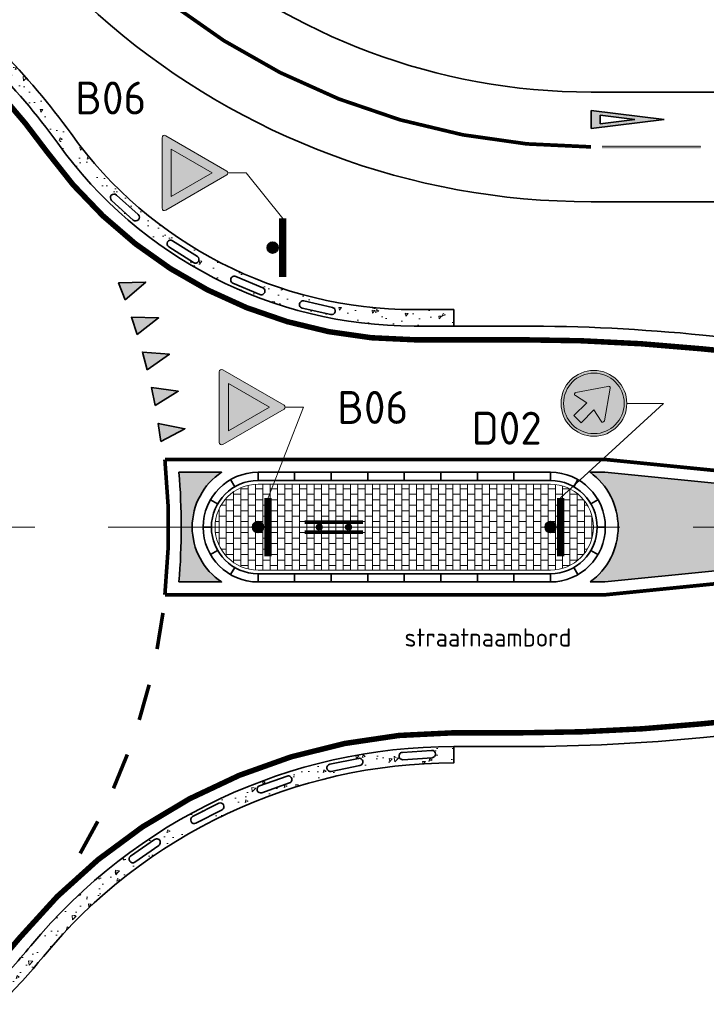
# Model space of a CAD drawing. Header units: metres. Extents: x -699 to 2316, y -1199 to 781.
# Tile 72 of 256: x 774 to 792, y -478 to -451. Entities that reach past the tile are written whole.
import ezdxf

# ---------------------------------------------------------------- set-up
doc = ezdxf.new("R2010")
doc.units = ezdxf.units.M
for name, pattern in [('AM-AS', [16, 10, -2, 2, -2]), ('VW-1-1_STREEP', [2, 1, -1]), ('VW-270-30_STREEP', [3, 2.7, -0.3])]:
    doc.linetypes.add(name, pattern=pattern)
for name, color, linetype, lineweight in [('B-WE-AM-AS-G', 10, 'AM-AS', 18), ('N-WA-VW-VERKEERSTEKEN_BORD-G', 7, 'Continuous', 35), ('N-WE-IE-MEUBILAIR_WEGMEUBILAIR_VERKEERSBORD-G', 7, 'Continuous', 35), ('N-WE-VH-KANTVERHARDING-G', 210, 'Continuous', 35), ('N-WE-VH-STOOTBAND-G', 7, 'Continuous', 35), ('N-WE-VH-VERHARDING_ASFALT_CONSTRUCTIE-A', 252, 'Continuous', 18), ('N-WE-VH-VERHARDING_BETON-G', 252, 'Continuous', 35), ('N-WE-VH-VERHARDING_BETONSTRAATSTEEN-A', 252, 'Continuous', 18), ('N-WE-VW-MARKERING_DWARS_DRIEHOEK_5070-G', 7, 'VW-HAAIETAND70-L-N', 35), ('N-WE-VW-MARKERING_LANGS_STREEP_11-G', 7, 'VW-1-1_STREEP', 13), ('N-WE-VW-MARKERING_LANGS_STREEP_27030-G', 7, 'VW-270-30_STREEP', 13), ('N-WE-VW-MARKERING_LANGS_STREEP_DOORGETROKKEN_010-G', 7, 'Continuous', 13), ('N-WE-VW-MARKERING_LANGS_STREEP_DOORGETROKKEN_015-G', 7, 'Continuous', 13), ('N-WE-VW-MARKERING_PUNTSTUK-G', 7, 'Continuous', 35), ('N-WE-VW-MARKERING_SYMBOOL-G', 7, 'Continuous', 35), ('X-XX-AL-M', 7, 'Continuous', 18), ('X-XX-AL-T18', 10, 'Continuous', 18)]:
    doc.layers.add(name, color=color, linetype=linetype, lineweight=lineweight)
for name, color, linetype, lineweight, true_color in [('N-WA-VW-VERKEERSTEKEN_BLAUW', 7, 'Continuous', 5, 0x005b8c), ('N-WA-VW-VERKEERSTEKEN_ROOD', 7, 'Continuous', 5, 0xbb1e10), ('N-WA-VW-VERKEERSTEKEN_WIT', 7, 'Continuous', 5, 0xf1f0ea)]:
    doc.layers.add(name, color=color, linetype=linetype, lineweight=lineweight, true_color=true_color)
doc.styles.add('NLCS-ISO', font='NLCS-ISO.ttf')
doc.styles.add('NLCS-ISO Standaard', font='NLCS-ISO.ttf')
doc.linetypes.add('VW-HAAIETAND70-L-N', pattern='A,0,-0.5,[149,NLCS.SHX,S=1,R=0,X=-0.625,Y=0],-0.5', length=1)
pattern_1 = [(230.0000000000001, (342.8502920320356, -1049.172245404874), (-0.9109233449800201, 0.07969542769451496), [0.09525, -1.04775]), (175.0000000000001, (342.8502920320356, -1049.172245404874), (0.1762171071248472, -0.9552842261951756), [0.0762, -0.83820292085]), (280.4514447, (342.7743819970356, -1049.165604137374), (-0.7347062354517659, -0.8755887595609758), [0.08095004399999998, -0.8904512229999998]), (226.1842, (342.8502920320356, -1049.426245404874), (-1.35539520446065, 0.210211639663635), [0.142875, -1.571625]), (276.63555761, (342.7373425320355, -1049.408727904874), (-1.187020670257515, -1.237130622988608), [0.1214251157, -1.3356780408]), (171.1841511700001, (342.8502920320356, -1049.426245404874), (-1.187020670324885, -1.237130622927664), [0.11429983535, -1.2572986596]), (201, (342.7232920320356, -1049.362745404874), (-0.7580719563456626, 0.5113259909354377), [0.09524999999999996, -1.04775]), (146, (342.7232920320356, -1049.362745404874), (-0.3090101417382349, -0.9209398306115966), [0.07619999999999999, -0.8381999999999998]), (251.4514450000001, (342.6601193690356, -1049.320134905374), (-1.067082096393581, -0.4096138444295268), [0.08095004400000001, -0.8904496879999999]), (217.5, (342.8502920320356, -1049.172245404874), (-0.01544301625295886, -0.4227751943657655), [0, -0.82804, 0, -0.8509000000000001, 0, -0.8413750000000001]), (187.5, (342.8502920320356, -1049.172245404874), (-0.3340983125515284, -0.5009028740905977), [0, -0.48514, 0, -0.80899, 0, -0.320675]), (147.5, (343.1335020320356, -1049.172245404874), (-0.677952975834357, 0.02864371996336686), [0, -0.3174999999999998, 0, -0.9905999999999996, 0, -1.314449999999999]), (137.5, (343.2605020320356, -1049.172245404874), (-0.7406459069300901, -0.1271324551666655), [0, -0.41275, 0, -0.65786, 0, -0.93345])]

# ---------------------------------------------------------------- blocks, each defined once
blk = doc.blocks.new('PAAL')
h = blk.add_hatch(color=256)
edge = h.paths.add_edge_path()
edge.add_arc((0, 0), 0.07500000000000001, 0, 360)
at = {"const_width": 0.1, "flags": 128}
blk.add_lwpolyline([(0.4000000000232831, 0.1375000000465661), (-0.3999999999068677, 0.1375000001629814)], dxfattribs=at)
blk.add_circle((0, 0), 0.07500000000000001)
blk = doc.blocks.new('VW2000')
h = blk.add_hatch(color=256)
h.paths.add_polyline_path([(0.2507311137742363, 1.994151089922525), (-0.2492688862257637, 1.994151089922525), (0.0007311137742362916, -0.005848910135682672)])
h.paths.add_polyline_path([(0.11870289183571, 1.744151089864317), (0.0007311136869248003, 0.8003768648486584), (-0.1172406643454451, 1.744151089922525)], flags=16)
for p, q in [((-0.2492688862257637, 1.994151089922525), (0.0007311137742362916, -0.005848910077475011)), ((0.2507311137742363, 1.994151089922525), (-0.2492688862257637, 1.994151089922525)), ((0.0007311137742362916, -0.005848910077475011), (0.2507311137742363, 1.994151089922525)), ((-0.1172406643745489, 1.744151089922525), (0.1187028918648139, 1.744151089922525)), ((-0.1172406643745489, 1.744151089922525), (0.0007311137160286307, 0.8003768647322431)), ((0.0007311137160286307, 0.8003768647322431), (0.1187028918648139, 1.744151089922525))]:
    blk.add_line(p, q)
blk = doc.blocks.new('NLCS_Haai70')
at = {"linetype": 'Continuous'}
blk.add_hatch(color=256, dxfattribs=at).paths.add_polyline_path([(-0.25, 0), (0.2499999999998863, 2.273736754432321e-13), (2.842170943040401e-14, -0.7000000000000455)])
blk.add_lwpolyline([(-0.25, 0), (0.2499999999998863, 2.273736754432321e-13), (2.842170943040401e-14, -0.7000000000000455)], close=True, dxfattribs=at)
blk = doc.blocks.new('100x10')
at = {"linetype": 'Continuous', "const_width": 0.09999999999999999}
blk.add_lwpolyline([(-0.4999999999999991, 0), (0.5, 0)], dxfattribs=at)
blk = doc.blocks.new('B06')
at = {"layer": 'N-WA-VW-VERKEERSTEKEN_ROOD'}
h = blk.add_hatch(color=256, dxfattribs=at)
edge = h.paths.add_edge_path()
edge.add_arc((-0.322549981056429, 0.5789099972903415), 0.02110199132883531, 88.06856073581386, 215.1021070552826)
edge.add_line((-0.339814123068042, 0.5667756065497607), (-0.01740215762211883, 0.009035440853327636))
edge.add_arc((-9.039658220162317e-05, 0.02110179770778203), 0.02110199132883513, 214.8766292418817, 325.6142588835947)
edge.add_line((0.01732410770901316, 0.009184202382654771), (0.3396500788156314, 0.5667756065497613))
edge.add_arc((0.3223859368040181, 0.5789099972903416), 0.02110199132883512, 324.897892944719, 451.9314392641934)
edge.add_line((0.3216747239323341, 0.5999999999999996), (-0.3218387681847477, 0.5999999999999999))
h.paths.add_polyline_path([(0.2158005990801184, 0.5173301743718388), (-0.2159742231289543, 0.517330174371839), (-8.681202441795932e-05, 0.1435066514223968)], flags=16)
at = {"layer": 'N-WA-VW-VERKEERSTEKEN_WIT'}
blk.add_hatch(color=256, dxfattribs=at).paths.add_polyline_path([(-0.2159742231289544, 0.517330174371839), (-8.681202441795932e-05, 0.1435066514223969), (0.2158005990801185, 0.5173301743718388)])
at = {"layer": 'N-WA-VW-VERKEERSTEKEN_ROOD'}
blk.add_lwpolyline([(-0.3218387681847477, 0.5999999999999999, 0.619021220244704), (-0.339814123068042, 0.5667756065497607), (-0.01740215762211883, 0.009035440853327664, 0.5246646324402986), (0.01732410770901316, 0.009184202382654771), (0.3396500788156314, 0.5667756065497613, 0.6190212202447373), (0.3216747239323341, 0.5999999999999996)], format="xyb", close=True, dxfattribs=at)
blk.add_lwpolyline([(0.2158005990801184, 0.5173301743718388), (-0.2159742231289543, 0.517330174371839), (-8.681202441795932e-05, 0.1435066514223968)], close=True, dxfattribs=at)
blk = doc.blocks.new('D02')
at = {"layer": 'N-WA-VW-VERKEERSTEKEN_BLAUW'}
blk.add_hatch(color=256, dxfattribs=at).paths.add_polyline_path([(0.2761699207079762, 0.3, 1), (-0.2761699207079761, 0.3, 1)])
at = {"layer": 'N-WA-VW-VERKEERSTEKEN_WIT'}
h = blk.add_hatch(color=256, dxfattribs=at)
h.paths.add_polyline_path([(0.3, 0.3, 1), (-0.2999999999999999, 0.3, 1)])
h.paths.add_polyline_path([(0.2761699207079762, 0.3, 1), (-0.2761699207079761, 0.3, 1)], flags=16)
h = blk.add_hatch(color=256, dxfattribs=at)
edge = h.paths.add_edge_path()
edge.add_line((-0.1119036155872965, 0.4823834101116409), (-0.1769901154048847, 0.4172969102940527))
edge.add_line((-0.1769901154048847, 0.4172969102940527), (-0.05976376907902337, 0.300042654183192))
edge.add_line((-0.05976376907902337, 0.300042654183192), (-0.1638184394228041, 0.2350311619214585))
edge.add_arc((-0.1551058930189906, 0.2210862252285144), 0.01644292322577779, 121.9964032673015, 259.0181907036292)
edge.add_line((-0.158238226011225, 0.2049444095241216), (0.13924349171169, 0.1516497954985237))
edge.add_arc((0.1417571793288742, 0.1656807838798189), 0.0142543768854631, 259.843063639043, 392.4603828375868)
edge.add_line((0.1537844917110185, 0.1733313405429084), (0.1004488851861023, 0.4636315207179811))
edge.add_arc((0.08433907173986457, 0.4606717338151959), 0.01637945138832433, 10.4106067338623, 148.5747993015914)
edge.add_line((0.07036213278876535, 0.4692117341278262), (0.005350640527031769, 0.3651570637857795))
edge.add_line((0.005350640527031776, 0.3651570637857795), (-0.1119036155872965, 0.4823834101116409))
at = {"layer": 'N-WA-VW-VERKEERSTEKEN_BLAUW'}
for radius in [0.3, 0.2761699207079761]:
    blk.add_circle((5.510728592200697e-17, 0.3), radius, dxfattribs=at)
at = {"layer": 'N-WA-VW-VERKEERSTEKEN_WIT'}
blk.add_lwpolyline([(-0.1119036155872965, 0.4823834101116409), (-0.1769901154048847, 0.4172969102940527), (-0.05976376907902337, 0.300042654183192), (-0.1638184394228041, 0.2350311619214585, 0.6810149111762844), (-0.158238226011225, 0.2049444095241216), (0.13924349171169, 0.1516497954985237, 0.6532438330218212), (0.1537844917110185, 0.1733313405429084), (0.1004488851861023, 0.4636315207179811, 0.68833631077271), (0.07036213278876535, 0.4692117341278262), (0.005350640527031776, 0.3651570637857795), (-0.1119036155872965, 0.4823834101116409)], format="xyb", dxfattribs=at)

msp = doc.modelspace()

# ---------------------------------------------------------------- hatches: boundary and pattern name
at = {"layer": 'N-WE-VH-VERHARDING_ASFALT_CONSTRUCTIE-A'}
h = msp.add_hatch(dxfattribs=at)
h.set_pattern_fill('AR-CONC', color=256, scale=0.005, angle=540, style=0)
h.set_pattern_definition(pattern_1)
edge = h.paths.add_edge_path()
edge.add_line((773.107019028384, -451.8189699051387), (772.78882097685, -452.1371679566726))
edge.add_arc((760.0608989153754, -464.8650900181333), 18.00000000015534, 395.6853347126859, 404.9999999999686, ccw=False)
edge.add_arc((784.4278847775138, -447.3650900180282), 12.0000000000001, 575.6853347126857, 630)
edge.add_line((784.4278847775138, -459.3650900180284), (785.5167430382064, -459.3650900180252))
edge.add_line((785.5167430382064, -459.3650900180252), (785.5167430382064, -458.9150900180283))
edge.add_line((785.5167430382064, -458.9150900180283), (784.4278847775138, -458.9150900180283))
edge.add_arc((784.4278847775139, -447.3650900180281), 11.55000000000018, 575.6853347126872, 629.9999999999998, ccw=False)
edge.add_arc((760.0608989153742, -464.8650900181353), 18.45000000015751, 395.6853347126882, 404.9999999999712)
edge = h.paths.add_edge_path(flags=16)
edge.add_line((776.2897532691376, -455.7806004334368), (776.8835028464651, -456.3167547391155))
edge.add_arc((776.816483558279, -456.3909734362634), 0.09999999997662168, 227.9180467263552, 407.9180467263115, ccw=False)
edge.add_line((776.7494642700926, -456.4651921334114), (776.1557146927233, -455.9290378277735))
edge.add_arc((776.2227339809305, -455.8548191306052), 0.1000000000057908, 407.9180467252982, 587.9180467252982, ccw=False)
edge = h.paths.add_edge_path(flags=16)
edge.add_line((777.8259055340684, -457.0327614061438), (778.5015862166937, -457.4610785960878))
edge.add_arc((778.4480465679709, -457.5455386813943), 0.09999999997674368, 237.6291957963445, 417.6291957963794, ccw=False)
edge.add_line((778.3945069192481, -457.6299987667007), (777.7188262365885, -457.201681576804))
edge.add_arc((777.7723658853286, -457.117221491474), 0.1000000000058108, 417.6291957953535, 597.6291957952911, ccw=False)
edge = h.paths.add_edge_path(flags=16)
edge.add_line((779.5512617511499, -458.0078597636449), (780.2895094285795, -458.3160648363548))
edge.add_arc((780.250983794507, -458.4083457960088), 0.09999999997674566, 247.3403448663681, 427.34034486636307, ccw=False)
edge.add_line((780.2124581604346, -458.5006267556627), (779.4742104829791, -458.192421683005))
edge.add_arc((779.5127361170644, -458.1001407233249), 0.1000000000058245, 427.3403448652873, 607.3403448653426, ccw=False)
edge = h.paths.add_edge_path(flags=16)
edge.add_line((781.4163755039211, -458.677950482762), (782.1960329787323, -458.857210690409))
edge.add_arc((782.1736254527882, -458.9546678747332), 0.09999999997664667, 257.05149393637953, 437.05149393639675, ccw=False)
edge.add_line((782.1512179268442, -459.0521250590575), (781.3715604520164, -458.8728648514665))
edge.add_arc((781.3939679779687, -458.7754076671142), 0.1000000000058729, 437.051493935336, 617.0514939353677, ccw=False)
h = msp.add_hatch(dxfattribs=at)
h.set_pattern_fill('AR-CONC', color=256, scale=0.005, angle=540, style=0)
h.set_pattern_definition(pattern_1)
edge = h.paths.add_edge_path()
edge.add_line((785.5167430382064, -471.3150900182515), (785.5167430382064, -470.8650900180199))
edge.add_arc((785.5167430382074, -485.8650900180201), 15.00000000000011, 450.0000000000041, 454.1627935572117)
edge.add_arc((785.5167430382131, -485.8650900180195), 14.99999999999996, 454.1627935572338, 500.4788036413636)
edge.add_arc((760.0608989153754, -464.8650900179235), 18.00000000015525, 675.0000000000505, 680.4788036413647, ccw=False)
edge.add_line((772.7888209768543, -477.5930120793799), (773.1070190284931, -477.9112101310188))
edge.add_arc((760.0608989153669, -464.8650900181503), 18.45000000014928, 675.0000000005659, 680.4788036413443)
edge.add_arc((785.5167430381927, -485.8650900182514), 14.54999999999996, 449.9999999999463, 500.4788036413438, ccw=False)
edge = h.paths.add_edge_path(flags=16)
edge.add_line((782.1253029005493, -471.3506787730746), (782.908923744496, -471.1896248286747))
edge.add_arc((782.9290554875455, -471.2875774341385), 0.09999999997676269, 281.61400935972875, 461.6140093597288, ccw=False)
edge.add_line((782.949187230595, -471.3855300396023), (782.1655663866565, -471.5465839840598))
edge.add_arc((782.1454346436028, -471.4486313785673), 0.1000000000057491, 461.6140093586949, 641.6140093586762, ccw=False)
edge = h.paths.add_edge_path(flags=16)
edge.add_line((781.0218479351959, -471.8634501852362), (780.2670691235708, -472.1286085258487))
edge.add_arc((780.2339243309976, -472.0342611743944), 0.1000000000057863, 469.3566822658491, 649.356682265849, ccw=False)
edge.add_line((780.2007795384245, -471.9399138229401), (780.9555583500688, -471.6747554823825))
edge.add_arc((780.9887031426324, -471.7691028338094), 0.09999999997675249, 289.3566822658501, 469.3566822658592, ccw=False)
edge = h.paths.add_edge_path(flags=16)
edge.add_line((784.1116648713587, -471.0260955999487), (784.909839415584, -470.9720826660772))
edge.add_arc((784.9165910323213, -471.071854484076), 0.09999999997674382, 273.8713364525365, 453.8713364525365, ccw=False)
edge.add_line((784.9233426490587, -471.1716263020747), (784.1251681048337, -471.2256392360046))
edge.add_arc((784.1184164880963, -471.1258674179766), 0.1000000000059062, 453.8713364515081, 633.8713364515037, ccw=False)
edge = h.paths.add_edge_path(flags=16)
edge.add_line((779.1764673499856, -472.5966724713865), (778.4642930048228, -472.9611003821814))
edge.add_arc((778.4187395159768, -472.8720785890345), 0.1000000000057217, 477.0993551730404, 657.0993551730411, ccw=False)
edge.add_line((778.3731860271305, -472.7830567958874), (779.0853603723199, -472.4186288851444))
edge.add_arc((779.1309138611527, -472.5076506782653), 0.09999999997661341, 297.0993551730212, 477.099355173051, ccw=False)
edge = h.paths.add_edge_path(flags=16)
edge.add_line((777.446693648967, -473.5718275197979), (776.7901093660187, -474.0288801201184))
edge.add_arc((776.7329777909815, -473.9468070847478), 0.1000000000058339, 484.8420280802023, 664.8420280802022, ccw=False)
edge.add_line((776.6758462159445, -473.8647340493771), (777.3324304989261, -473.4076814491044))
edge.add_arc((777.3895620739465, -473.4897544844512), 0.09999999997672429, 304.8420280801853, 484.8420280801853, ccw=False)
at = {"layer": 'N-WE-VH-VERHARDING_BETONSTRAATSTEEN-A'}
h = msp.add_hatch(dxfattribs=at)
h.set_pattern_fill('VB-KLINKERVERHARDING', color=256, scale=0.2, angle=180, style=0, pattern_type=2)
h.set_pattern_definition([(179.9999999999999, (974.8937891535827, -164.8650900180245), (-0.2000000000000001, -0.1499999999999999), [0.2, -0.2]), (270, (974.8937891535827, -164.8650900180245), (0.2, -1.30134196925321e-16), [])])
edge = h.paths.add_edge_path()
edge.add_line((787.9858989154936, -463.6900900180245), (780.1608989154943, -463.6900900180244))
edge.add_arc((780.1608989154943, -464.8650900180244), 1.175000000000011, 450, 630)
edge.add_line((780.1608989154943, -466.0400900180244), (787.9858989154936, -466.0400900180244))
edge.add_line((787.9858989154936, -466.0400900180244), (788.1608989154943, -466.0400900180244))
edge.add_arc((788.1608989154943, -464.8650900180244), 1.175000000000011, 270, 450)
edge.add_line((788.1608989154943, -463.6900900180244), (787.9858989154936, -463.6900900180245))
at = {"layer": 'N-WE-VW-MARKERING_PUNTSTUK-G'}
h = msp.add_hatch(color=256, dxfattribs=at)
edge = h.paths.add_edge_path()
edge.add_line((777.9982900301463, -466.3650900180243), (779.1659114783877, -466.3650900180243))
edge.add_arc((780.1608989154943, -464.8650900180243), 1.800000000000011, 123.5573097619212, 236.44269023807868, ccw=False)
edge.add_line((779.1659114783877, -463.3650900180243), (777.9982900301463, -463.3650900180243))
edge.add_arc((760.0608989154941, -464.8650900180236), 18.00000000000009, 355.2198081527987, 364.78019184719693, ccw=False)
h = msp.add_hatch(color=256, dxfattribs=at)
edge = h.paths.add_edge_path()
edge.add_line((789.2437193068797, -466.3650900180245), (789.6434424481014, -466.3650900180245))
edge.add_line((789.6434424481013, -466.3650900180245), (804.6434424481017, -464.8650900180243))
edge.add_line((804.643442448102, -464.8650900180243), (789.6434424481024, -463.3650900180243))
edge.add_line((789.6434424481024, -463.3650900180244), (789.2437193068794, -463.3650900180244))
edge.add_arc((788.1608989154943, -464.8650900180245), 1.849999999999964, 305.82477436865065, 414.17522563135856, ccw=False)

# ---------------------------------------------------------------- linework, layer by layer
at = {"layer": 'B-WE-AM-AS-G'}
msp.add_lwpolyline([(760.0608989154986, -464.8650900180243), (854.8397809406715, -464.8650900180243)], dxfattribs=at)
at = {"layer": 'N-WA-VW-VERKEERSTEKEN_BORD-G', "lineweight": 13}
for p, q in [((779.8371703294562, -455.1777445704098), (779.3371703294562, -455.177744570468)), ((779.8371703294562, -455.1777445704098), (780.8358989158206, -456.4193327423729)), ((781.4014742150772, -461.5819870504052), (780.435898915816, -464.0650900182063)), ((781.4014742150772, -461.5819870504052), (780.435898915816, -464.0650900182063)), ((781.4014742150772, -461.5819870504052), (780.9014742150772, -461.5819870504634)), ((791.2486413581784, -461.479435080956), (788.4358989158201, -464.0650900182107)), ((791.2486413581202, -461.479435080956), (790.2486413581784, -461.4794350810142))]:
    msp.add_line(p, q, dxfattribs=at)
at = {"layer": 'N-WE-VH-KANTVERHARDING-G'}
for p, q in [((901.8526192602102, -452.9650900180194), (789.2728830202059, -452.9650900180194)), ((901.8526192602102, -455.9650900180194), (789.272883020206, -455.9650900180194))]:
    msp.add_line(p, q, dxfattribs=at)
for points in [[(772.7888209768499, -452.1371679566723, -0.04066528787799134), (774.6810904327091, -454.3650900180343, 0.2415313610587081), (784.4278847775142, -459.3650900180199), (787.3491638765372, -459.3650900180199, -0.02492232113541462), (792.3243498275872, -459.6132305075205), (798.4173253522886, -460.2225280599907, 0.0249223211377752), (818.3180691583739, -461.2150900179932), (854.8397809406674, -461.2150900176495)], [(854.8397809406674, -468.5150900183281), (823.3430069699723, -468.5150900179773, 0.02492232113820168), (803.4422631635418, -469.5076519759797), (792.3492876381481, -470.6169495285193, -0.02492232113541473), (787.3741016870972, -470.8650900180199), (785.5167430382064, -470.8650900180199, 0.2238874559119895), (773.9459048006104, -476.3196354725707, -0.0239103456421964), (772.7888209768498, -477.5930120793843)], [(785.5167430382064, -470.8650900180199, 0.2238874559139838), (773.9459077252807, -476.3196319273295)]]:
    msp.add_lwpolyline(points, format="xyb", dxfattribs=at)
for points in [[(788.1608989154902, -466.3650900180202, 0.9999999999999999), (788.1608989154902, -463.3650900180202), (780.1608989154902, -463.3650900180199, 0.9999999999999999), (780.1608989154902, -466.3650900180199)], [(788.1608989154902, -463.5900900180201), (780.1608989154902, -463.59009001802, 0.9999999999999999), (780.1608989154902, -466.14009001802), (788.1608989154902, -466.14009001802, 0.9999999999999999)]]:
    msp.add_lwpolyline(points, format="xyb", close=True, dxfattribs=at)
for points in [[(780.1608989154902, -463.3650900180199), (780.1608989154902, -463.59009001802)], [(781.1608989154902, -463.3650900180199), (781.1608989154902, -463.59009001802)], [(782.1608989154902, -463.3650900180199), (782.1608989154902, -463.59009001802)], [(783.1608989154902, -463.3650900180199), (783.1608989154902, -463.59009001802)], [(784.1608989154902, -463.3650900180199), (784.1608989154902, -463.59009001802)], [(785.1608989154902, -463.3650900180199), (785.1608989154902, -463.59009001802)], [(786.1608989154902, -463.3650900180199), (786.1608989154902, -463.59009001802)], [(787.1608989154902, -463.3650900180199), (787.1608989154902, -463.59009001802)], [(788.1608989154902, -463.3650900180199), (788.1608989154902, -463.5900900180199)], [(779.5239771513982, -463.7605739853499), (779.411579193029, -463.5656593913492)], [(788.7978206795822, -463.7605739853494), (788.9102186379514, -463.5656593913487)], [(779.0563828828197, -464.2281682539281), (778.861468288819, -464.1157702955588)], [(789.2654149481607, -464.2281682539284), (789.4603295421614, -464.1157702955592)], [(778.8858989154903, -464.8650900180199), (778.6608989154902, -464.8650900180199)], [(789.4358989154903, -464.8650900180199), (789.6608989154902, -464.8650900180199)], [(779.0563828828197, -465.5020117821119), (778.861468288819, -465.6144097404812)], [(789.2654149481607, -465.5020117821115), (789.4603295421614, -465.6144097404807)], [(779.5239771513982, -465.9696060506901), (779.411579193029, -466.1645206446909)], [(780.1608989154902, -466.14009001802), (780.1608989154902, -466.3650900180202)], [(781.1608989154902, -466.14009001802), (781.1608989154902, -466.3650900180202)], [(782.1608989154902, -466.14009001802), (782.1608989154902, -466.3650900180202)], [(783.1608989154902, -466.14009001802), (783.1608989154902, -466.3650900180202)], [(784.1608989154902, -466.14009001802), (784.1608989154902, -466.3650900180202)], [(785.1608989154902, -466.14009001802), (785.1608989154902, -466.3650900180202)], [(786.1608989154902, -466.14009001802), (786.1608989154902, -466.3650900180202)], [(787.1608989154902, -466.14009001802), (787.1608989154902, -466.3650900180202)], [(788.1608989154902, -466.14009001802), (788.1608989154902, -466.3650900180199)], [(788.7978206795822, -465.9696060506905), (788.9102186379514, -466.1645206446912)]]:
    msp.add_lwpolyline(points, dxfattribs=at)
for centre, radius in [((789.2728830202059, -435.6531059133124), 17.31198410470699), ((789.2728830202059, -435.6531059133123), 20.31198410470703)]:
    msp.add_arc(centre, radius, 189.3163475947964, 270, dxfattribs=at)
at = {"layer": 'N-WE-VH-STOOTBAND-G', "flags": 128}
for points in [[(776.2897532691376, -455.7806004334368), (776.8835028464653, -456.3167547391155, -1), (776.7494642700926, -456.4651921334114), (776.1557146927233, -455.9290378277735, -1)], [(777.8259055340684, -457.0327614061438), (778.5015862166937, -457.4610785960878, -1), (778.3945069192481, -457.6299987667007), (777.7188262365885, -457.201681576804, -1)], [(779.5512617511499, -458.0078597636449), (780.2895094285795, -458.3160648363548, -1), (780.2124581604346, -458.5006267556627), (779.4742104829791, -458.192421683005, -1)], [(781.4163755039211, -458.677950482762), (782.1960329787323, -458.857210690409, -1), (782.1512179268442, -459.0521250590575), (781.3715604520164, -458.8728648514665, -1)], [(784.1116648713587, -471.0260955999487), (784.909839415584, -470.9720826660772, -1), (784.9233426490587, -471.1716263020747), (784.1251681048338, -471.2256392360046, -1)], [(782.1253029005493, -471.3506787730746), (782.908923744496, -471.1896248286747, -1), (782.949187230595, -471.3855300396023), (782.1655663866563, -471.5465839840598, -1)], [(781.0218479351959, -471.8634501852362), (780.2670691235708, -472.1286085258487, -1), (780.2007795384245, -471.9399138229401), (780.9555583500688, -471.6747554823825, -1)], [(779.1764673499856, -472.5966724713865), (778.4642930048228, -472.9611003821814, -1), (778.3731860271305, -472.7830567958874), (779.0853603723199, -472.4186288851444, -1)], [(777.446693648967, -473.5718275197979), (776.7901093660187, -474.0288801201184, -1), (776.6758462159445, -473.8647340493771), (777.3324304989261, -473.4076814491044, -1)]]:
    msp.add_lwpolyline(points, format="xyb", close=True, dxfattribs=at)
at = {"layer": 'N-WE-VH-VERHARDING_BETON-G'}
for points in [[(773.1070190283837, -451.8189699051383, -0.04066528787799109), (775.0465952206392, -454.102590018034, 0.2415313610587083)], [(775.0465952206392, -454.102590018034, 0.2415313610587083), (784.4278847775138, -458.9150900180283), (785.5167430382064, -458.9150900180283), (785.5167430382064, -459.3650900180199)], [(785.5167430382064, -470.8650900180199), (785.5167430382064, -471.3150900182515, 0.2238875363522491), (774.293029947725, -476.6059991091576, -0.02391034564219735)], [(774.293029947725, -476.6059991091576, -0.02391034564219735), (773.107019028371, -477.9112101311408)]]:
    msp.add_lwpolyline(points, format="xyb", dxfattribs=at)
at = {"layer": 'N-WE-VH-VERHARDING_BETONSTRAATSTEEN-A'}
msp.add_lwpolyline([(780.1608989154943, -463.6900900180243, 1), (780.1608989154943, -466.0400900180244), (788.1608989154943, -466.0400900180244, 1), (788.1608989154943, -463.6900900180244), (780.1608989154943, -463.6900900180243)], format="xyb", dxfattribs=at)
at = {"layer": 'N-WE-VW-MARKERING_LANGS_STREEP_11-G', "linetype": 'Continuous', "const_width": 0.09999999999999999}
for points in [[(777.400270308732, -468.1995614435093), (777.561232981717, -467.212600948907)], [(776.9120334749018, -470.1387760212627), (777.1835615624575, -469.1763455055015)], [(776.2076567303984, -472.0103480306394), (776.5862674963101, -471.0847920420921)], [(775.2961747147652, -473.7902718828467), (775.7770119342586, -472.9134620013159)]]:
    msp.add_lwpolyline(points, dxfattribs=at)
at = {"layer": 'N-WE-VW-MARKERING_LANGS_STREEP_27030-G', "ltscale": 2, "const_width": 0.1, "flags": 128}
msp.add_lwpolyline([(789.2728830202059, -454.4650900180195, -0.367352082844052), (770.7090371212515, -438.6984911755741, 0.3673520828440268), (767.2552036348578, -435.7650900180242), (766.0608989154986, -435.7650900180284)], format="xyb", dxfattribs=at)
at = {"layer": 'N-WE-VW-MARKERING_LANGS_STREEP_DOORGETROKKEN_010-G'}
msp.add_lwpolyline([(789.572883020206, -454.4650900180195), (792.272883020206, -454.4650900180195)], dxfattribs=at)
at = {"layer": 'N-WE-VW-MARKERING_LANGS_STREEP_DOORGETROKKEN_010-G', "const_width": 0.1}
msp.add_lwpolyline([(789.6608989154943, -463.0150900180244), (777.6136764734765, -463.0150900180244, -0.05255267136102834), (777.6136764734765, -466.7150900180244), (789.6608989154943, -466.7150900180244), (806.6608989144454, -465.0150900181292)], format="xyb", dxfattribs=at)
msp.add_lwpolyline([(806.6608989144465, -464.7150900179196), (789.6608989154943, -463.0150900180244)], dxfattribs=at)
at = {"layer": 'N-WE-VW-MARKERING_LANGS_STREEP_DOORGETROKKEN_010-G'}
msp.add_trace([(789.572883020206, -454.4150900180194), (789.572883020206, -454.5150900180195), (792.272883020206, -454.4150900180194), (792.272883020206, -454.5150900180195)], dxfattribs=at)
at = {"layer": 'N-WE-VW-MARKERING_LANGS_STREEP_DOORGETROKKEN_015-G', "const_width": 0.15}
for points in [[(772.5236559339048, -452.4023329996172, -0.04066528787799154), (774.3765031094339, -454.5838400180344, 0.2415313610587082), (784.4278847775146, -459.7400900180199), (787.3491638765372, -459.7400900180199, -0.02492232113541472), (792.2870359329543, -459.9863694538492), (800.8986219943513, -460.847528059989, 0.02492232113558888), (820.7993657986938, -461.8400900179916), (828.8243036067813, -461.840090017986)], [(828.8243036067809, -467.8900900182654), (825.8243036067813, -467.8900900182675, 0.02492232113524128), (805.9235598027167, -468.8826519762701), (792.3119737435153, -470.2438105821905, -0.02492232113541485), (787.3741016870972, -470.4900900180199), (785.5167430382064, -470.4900900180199, 0.2238874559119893), (773.6566338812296, -476.0809990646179, -0.0239103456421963), (772.5236559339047, -477.3278470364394)]]:
    msp.add_lwpolyline(points, format="xyb", dxfattribs=at)
at = {"layer": 'N-WE-VW-MARKERING_PUNTSTUK-G'}
for points in [[(777.9982900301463, -466.3650900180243), (779.1659114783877, -466.3650900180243, -0.5366750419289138), (779.1659114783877, -463.3650900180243), (777.9982900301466, -463.3650900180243, -0.04173925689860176)], [(789.2437193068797, -466.3650900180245), (789.6434424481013, -466.3650900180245), (804.643442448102, -464.8650900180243), (789.6434424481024, -463.3650900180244), (789.2437193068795, -463.3650900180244, -0.5114530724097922)]]:
    msp.add_lwpolyline(points, format="xyb", close=True, dxfattribs=at)

# ---------------------------------------------------------------- block references
at = {"xscale": 3, "yscale": 3, "zscale": 3, "rotation": 90}
msp.add_blockref('D02', (790.2486413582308, -461.4794350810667), dxfattribs=at)
at = {"layer": 'N-WA-VW-VERKEERSTEKEN_BORD-G', "xscale": 3, "yscale": 3, "zscale": 3, "rotation": 90}
for p in [(779.3371703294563, -455.1777445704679), (780.9014742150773, -461.5819870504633)]:
    msp.add_blockref('B06', p, dxfattribs=at)
at = {"layer": 'N-WA-VW-VERKEERSTEKEN_BORD-G', "lineweight": 13, "xscale": 2, "yscale": 2, "zscale": 2, "rotation": 270}
for p in [(780.5608989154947, -457.2193327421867), (780.1608989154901, -464.86509001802), (788.1608989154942, -464.8650900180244)]:
    msp.add_blockref('PAAL', p, dxfattribs=at)
at = {"layer": 'N-WE-IE-MEUBILAIR_WEGMEUBILAIR_VERKEERSBORD-G', "lineweight": 13, "xscale": -1}
for p in [(781.8358989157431, -464.8650900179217), (782.6358989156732, -464.8650900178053)]:
    msp.add_blockref('PAAL', p, dxfattribs=at)
at = {"layer": 'N-WE-IE-MEUBILAIR_WEGMEUBILAIR_VERKEERSBORD-G', "lineweight": 13, "rotation": 180}
for p in [(781.8358989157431, -464.8650900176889), (782.6358989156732, -464.8650900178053)]:
    msp.add_blockref('PAAL', p, dxfattribs=at)
at = {"layer": 'N-WE-VW-MARKERING_DWARS_DRIEHOEK_5070-G'}
for p, rotation in [((776.4382498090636, -458.4197523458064), 111.4822129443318), ((776.7778367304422, -459.3601840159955), 108.2267709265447), ((777.0634707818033, -460.3183824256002), 104.9713289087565), ((777.294230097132, -461.2912550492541), 101.7158868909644), ((777.4693699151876, -462.2756620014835), 98.46044487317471)]:
    msp.add_blockref('NLCS_Haai70', p, dxfattribs=dict(at, rotation=rotation))
at = {"layer": 'N-WE-VW-MARKERING_LANGS_STREEP_11-G'}
for p, rotation in [((777.4807516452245, -467.7060811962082), 80.7372223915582), ((777.0477975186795, -469.6575607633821), 74.24478278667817), ((776.3969621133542, -471.5475700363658), 67.75234318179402), ((775.5365933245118, -473.3518669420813), 61.25990357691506)]:
    msp.add_blockref('100x10', p, dxfattribs=dict(at, rotation=rotation))
at = {"layer": 'N-WE-VW-MARKERING_SYMBOOL-G', "rotation": 90.00000000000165}
msp.add_blockref('VW2000', (791.2670341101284, -453.7158211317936), dxfattribs=at)

# ---------------------------------------------------------------- texts
at = {"layer": 'X-XX-AL-M', "insert": (788.7334838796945, -468.1337848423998), "char_height": 0.5, "attachment_point": 9, "style": 'NLCS-ISO Standaard'}
msp.add_mtext('straatnaambord', dxfattribs=at)
at = {"layer": 'X-XX-AL-T18', "style": 'NLCS-ISO'}
for s, p in [('B06', (775.1611054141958, -453.5769671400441)), ('B06', (782.3269844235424, -462.0410079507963)), ('D02', (786.0074478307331, -462.6080076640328))]:
    msp.add_text(s, height=0.9, dxfattribs=at).set_placement(p)

doc.saveas('drawing.dxf')
